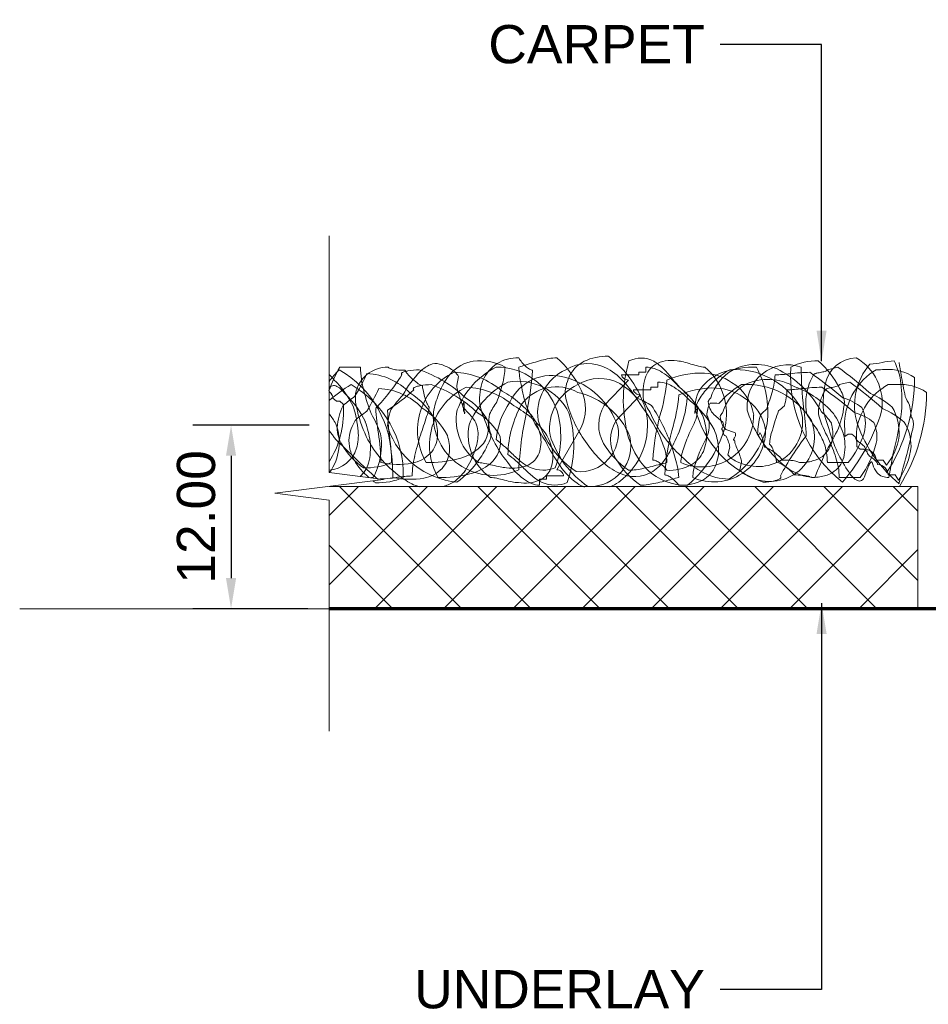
# Model space of a CAD drawing. Header units: millimetres. Extents: x -179 to 162, y -35 to 68.
# Tile 1 of 5: x -179 to -119, y -26 to 39. Entities that reach past the tile are written whole.
import ezdxf

# ---------------------------------------------------------------- set-up
doc = ezdxf.new("R2010")
doc.units = ezdxf.units.MM
for name, color, linetype, lineweight in [('FS-DETAIL-HATCH', 253, 'Continuous', 13), ('FS-DETAIL-THIN', 8, 'Continuous', 18), ('FS-DETAIL-WIDE', 4, 'Continuous', 70), ('FS-DIM', 14, 'Continuous', 15), ('FS-TEXT', 7, 'Continuous', 25)]:
    doc.layers.add(name, color=color, linetype=linetype, lineweight=lineweight)
doc.styles.add('Arial', font='arial.ttf', dxfattribs={"height": 2.5})
doc.dimstyles.new('Diagonal_2.5mm Arial', dxfattribs={"dimtxt": 2.5, "dimasz": 2, "dimexe": 2.5, "dimexo": 5, "dimgap": 1, "dimtad": 1, "dimzin": 0, "dimdsep": 46, "dimtxsty": 'Arial', "dimcen": 2, "dimdle": 4, "dimclrd": 256, "dimclre": 256, "dimclrt": 50, "dimaunit": 1, "dimadec": 0, "dimazin": 0, "dimtfac": 1, "dimtix": 1, "dimtmove": 2, "dimatfit": 3, "dimfxl": 1, "dimtvp": 1, "dimtolj": 1, "dimtzin": 0, "dimarcsym": 0})
doc.dimstyles.new('Diagonal_2.5mm Arial$7', dxfattribs={"dimtxt": 2.5, "dimasz": 2, "dimexe": 2.5, "dimexo": 5, "dimgap": 1, "dimtad": 0, "dimzin": 0, "dimdsep": 46, "dimtxsty": 'Arial', "dimcen": 2, "dimdle": 4, "dimclrd": 1, "dimclre": 256, "dimclrt": 7, "dimaunit": 1, "dimadec": 0, "dimazin": 0, "dimtfac": 1, "dimtix": 1, "dimtmove": 2, "dimatfit": 3, "dimfxl": 1, "dimtvp": 1, "dimtolj": 1, "dimtzin": 0, "dimarcsym": 0})

# ---------------------------------------------------------------- blocks, each defined once
blk = doc.blocks.new('*D2')
at = {"layer": 'Defpoints', "color": 0, "transparency": 16777216}
for p in [(-154.572, 12), (-164.687, 0), (-154.654, 0)]:
    blk.add_point(p, dxfattribs=at)
at = {"layer": 'FS-DIM', "lineweight": -2, "transparency": 16777216}
for p, q in [((-159.572, 12), (-167.187, 12)), ((-164.687, 10), (-164.687, 2)), ((-159.654, 0), (-167.187, 0))]:
    blk.add_line(p, q, dxfattribs=at)
at = {"layer": 'FS-DIM', "transparency": 16777216}
for points in [[(-165.02, 10), (-164.354, 10), (-164.687, 12)], [(-165.02, 2), (-164.354, 2), (-164.687, 0)]]:
    blk.add_solid(points, dxfattribs=at)
at = {"layer": 'FS-DIM', "color": 50, "transparency": 16777216, "insert": (-166.963, 6), "char_height": 2.5, "attachment_point": 5, "rotation": 90, "style": 'Arial'}
blk.add_mtext('\\A1;12.00', dxfattribs=at)
blk = doc.blocks.new('CARPET_H_PROFILE_THICK')
at = {"layer": 'FS-DETAIL-HATCH'}
for p, q in [((2515.562, 1932.173), (2514.878, 1932.341)), ((2547.452, 1932.343), (2546.101, 1932.343)), ((2530.163, 1929.828), (2528.566, 1931.499)), ((2539.683, 1931.737), (2539.796, 1931.131)), ((2514.782, 1931.197), (2514.097, 1931.365)), ((2529.382, 1928.853), (2527.785, 1930.524)), ((2539.345, 1929.662), (2538.783, 1929.056)), ((2522.406, 1928.734), (2522.977, 1929.239)), ((2521.626, 1928.069), (2522.196, 1928.263)), ((2522.46, 1928.242), (2522.47, 1928.256)), ((2531.689, 1928.349), (2533.266, 1925.629)), ((2521.679, 1927.576), (2521.69, 1927.591)), ((2522.064, 1926.603), (2521.95, 1927.108)), ((2512.886, 1925.831), (2513.111, 1925.225)), ((2514.193, 1926.098), (2515.562, 1926.098)), ((2521.284, 1925.628), (2521.169, 1926.133)), ((2513.413, 1925.123), (2514.782, 1925.123)), ((2545.204, 1925.218), (2545.21, 1925.209))]:
    blk.add_line(p, q, dxfattribs=at)
at = {"layer": 'FS-DETAIL-HATCH', "flags": 128}
for points in [[(2529.022, 1931.836), (2527.882, 1931.836), (2527.882, 1932.004), (2527.425, 1932.004), (2527.425, 1932.341)], [(2528.242, 1930.86), (2527.101, 1930.86), (2527.101, 1931.029), (2526.645, 1931.029), (2526.645, 1931.365)], [(2547.903, 1930.323), (2547.677, 1930.121), (2547.452, 1930.121), (2547.227, 1929.919)], [(2513.737, 1927.782), (2513.965, 1927.95), (2514.193, 1927.95), (2514.422, 1927.808)], [(2512.956, 1926.806), (2513.185, 1926.974), (2513.413, 1926.974), (2513.641, 1927.143)], [(2511.684, 1925.93), (2511.912, 1926.267), (2512.368, 1926.267)], [(2510.903, 1924.954), (2511.131, 1925.291), (2511.588, 1925.291)], [(2532.815, 1925.225), (2533.941, 1925.225), (2533.941, 1925.023), (2534.391, 1925.023), (2534.391, 1924.619)]]:
    blk.add_lwpolyline(points, dxfattribs=at)
at = {"layer": 'FS-DETAIL-HATCH'}
for centre, radius, start, end in [((2514.868, 1930.826), 4.143, 152.36608, 173.91236), ((2511.135, 1929.133), 3.615, 76.38776, 89.00911), ((2515.38, 1929.998), 3.409, 120.02392, 189.06951), ((2513.602, 1930.805), 2.146, 11.23252, 88.07766), ((2519.709, 1928.568), 5.489, 130.40845, 154.17004), ((2516.32, 1929.282), 3.469, 61.93006, 92.79292), ((2525.443, 1931.014), 1.734, 91.95002, 105.63123), ((2525.78, 1929.964), 2.811, 81.91771, 98.09002), ((2525.923, 1931.025), 1.74, 60.45826, 81.68567), ((2528.477, 1930.115), 3.049, 120.90487, 136.28047), ((2527.74, 1931.131), 1.802, 63.75555, 117.40583), ((2534.056, 1927.534), 6.914, 127.07926, 163.50758), ((2519.943, 1930.193), 8.965, 346.19246, 16.55468), ((2529.997, 1929.6), 3.452, 64.832, 91.80966), ((2537.586, 1927.989), 6.578, 131.05622, 154.28887), ((2533.123, 1928.935), 4.017, 73.65157, 87.9605), ((2529.042, 1913.17), 20.299, 71.97305, 75.12528), ((2533.851, 1934.022), 2.175, 311.50469, 330.43339), ((2535.857, 1930.521), 2.431, 22.87278, 92.68766), ((2538.311, 1929.245), 3.518, 83.3235, 118.29018), ((2538.28, 1930.199), 2.579, 41.59764, 80.16759), ((2511.581, 1929.101), 3.09, 85.74402, 123.85895), ((2491.392, 1935.442), 19.678, 349.44845, 350.97779), ((2508.934, 1932.724), 1.927, 348.9974, 357.69716), ((2512.443, 1950.934), 18.761, 268.06597, 269.77168), ((2512.836, 1936.159), 3.614, 256.38742, 269.00877), ((2510.126, 1928.478), 4.322, 3.46275, 58.73831), ((2528.581, 1913.226), 23.52, 125.63576, 132.33118), ((2509.652, 1929.843), 4.129, 342.50987, 40.88041), ((2509.062, 1931.817), 8.907, 308.24376, 3.39109), ((2515.619, 1932.174), 0.0566, 181.25091, 214.99088), ((2515.664, 1932.208), 0.113, 215.96084, 236.42631), ((2515.814, 1932.444), 0.393, 237.26336, 253.85611), ((2486.006, 1932.9), 31.276, 354.08724, 358.98041), ((2518.15, 1929.829), 2.662, 353.68405, 109.14492), ((2521.596, 1927.249), 4.936, 85.89022, 148.50044), ((2520.232, 1929.105), 3.411, 64.09554, 121.23624), ((2525.476, 1929.426), 6.025, 151.03695, 187.37499), ((2520.342, 1925.932), 6.413, 72.64879, 91.22316), ((2520.105, 1929.376), 3.231, 17.15577, 59.97041), ((2519.18, 1927.358), 5.555, 40.03737, 60.08815), ((2526.146, 1929.286), 3.99, 129.98574, 188.77656), ((2523.524, 1934.076), 1.733, 271.9504, 285.63194), ((2521.482, 1942.251), 10.159, 284.29928, 287.18589), ((2527.485, 1922.84), 10.159, 104.29895, 107.18592), ((2535.009, 1923.75), 12.169, 135.87879, 140.1847), ((2527.508, 1930.259), 2.083, 92.2847, 123.27747), ((2525.923, 1931.157), 1.628, 16.3231, 58.15646), ((2532.23, 1928.344), 4.527, 120.67552, 139.46798), ((2531.24, 1929.822), 2.753, 58.63605, 118.64002), ((2530.481, 1930.784), 2.176, 29.47747, 63.12773), ((2531.372, 1929.314), 3.141, 351.9069, 65.53563), ((2537.201, 1928.173), 4.168, 89.53058, 161.73509), ((2534.834, 1932.434), 0.292, 271.47464, 290.35059), ((2552.633, 1933.3), 17.829, 183.72702, 193.43695), ((2534.714, 1932.778), 0.657, 289.70764, 300.30452), ((2534.307, 1933.462), 1.453, 300.56074, 312.68418), ((2544.193, 1960.294), 29.2, 252.31756, 253.17726), ((2530.343, 1932.513), 5.402, 347.98506, 358.19792), ((2540.978, 1932.457), 4.336, 181.49638, 196.11332), ((2534.735, 1927.515), 5.436, 22.04526, 62.61555), ((2544.957, 1924.334), 8.292, 109.0219, 133.66901), ((2540.899, 1930.98), 1.433, 118.00373, 148.09421), ((2541.791, 1929.578), 3.092, 106.33683, 120.40165), ((2541.169, 1931.624), 0.954, 66.76832, 105.02426), ((2540.712, 1930.597), 2.079, 45.27533, 66.35495), ((2542.221, 1928.069), 4.104, 79.11791, 89.53407), ((2542.632, 1930.053), 2.078, 74.28002, 79.9046), ((2542.813, 1932.24), 0.378, 328.13485, 337.79577), ((2543.048, 1932.147), 0.126, 336.67441, 357.65902), ((2543.229, 1937.202), 5.061, 269.37564, 275.75967), ((2543.543, 1934.116), 1.959, 275.67223, 285.31517), ((2543.823, 1933.078), 0.884, 285.60825, 294.98231), ((2550.836, 1926.293), 6.76, 119.56012, 181.64891), ((2544.014, 1932.674), 0.437, 294.6004, 310.82143), ((2544.322, 1930.208), 2.136, 10.42788, 90.60841), ((2539.843, 1932.423), 6.258, 344.85308, 359.27482), ((2539.306, 1927.654), 9.399, 19.45159, 29.92515), ((2535.176, 1920.837), 16.745, 39.16709, 42.60479), ((2521.47, 1931.674), 11.612, 180.03269, 212.56097), ((2389.889, 1954.261), 122.911, 348.8174, 349.4885), ((2535.172, 1905.967), 31.923, 125.34919, 130.24936), ((2516.475, 1934.638), 2.684, 253.31462, 260.19815), ((2521.852, 1926.223), 6.716, 120.30533, 151.53247), ((2515.592, 1929.485), 2.544, 72.79667, 80.3697), ((2516.246, 1931.581), 0.349, 54.50331, 73.60144), ((2516.332, 1931.728), 0.18, 39.38851, 49.34801), ((2516.133, 1931.627), 0.401, 26.51396, 32.50768), ((2512.696, 1929.717), 4.332, 20.88085, 28.8273), ((2516.535, 1920.462), 11.543, 82.66656, 89.1671), ((2519.451, 1928.129), 3.411, 64.09554, 121.23624), ((2519.158, 1940.469), 8.635, 262.3496, 268.84663), ((2523.047, 1931.943), 4.064, 181.50284, 196.6455), ((2523.763, 1928.61), 3.344, 92.90698, 125.12149), ((2521.302, 1929.001), 3.197, 45.22097, 72.67615), ((2523.801, 1926.132), 5.822, 67.20803, 92.04358), ((2517.405, 1938.326), 10.686, 313.11376, 320.59172), ((2528.859, 1928.029), 4.69, 122.12511, 139.02084), ((2537.675, 1932.544), 11.665, 185.1377, 196.88991), ((2524.228, 1930.683), 3.387, 351.83431, 15.9656), ((2528.563, 1932.03), 0.531, 270.36629, 306.70394), ((2528.643, 1931.935), 0.406, 305.61543, 326.79625), ((2528.789, 1931.842), 0.234, 326.30663, 358.49273), ((2530.459, 1928.846), 2.753, 58.63605, 118.64002), ((2534.028, 1926.802), 5.051, 105.56733, 160.74775), ((2529.783, 1930.478), 2.935, 2.41594, 27.96458), ((2533.573, 1928.753), 3.051, 25.25832, 107.16186), ((2540.145, 1926.955), 5.052, 91.94876, 130.8628), ((2534.313, 1930.176), 3.998, 356.69179, 18.82405), ((2538.174, 1928.213), 4.196, 329.7371, 64.60826), ((2537.05, 1929.157), 4.19, 15.43553, 41.09021), ((2537.749, 1927.634), 6.268, 27.22032, 45.09058), ((2540.268, 1934.222), 3.602, 304.70639, 312.36714), ((2540.414, 1934.153), 3.453, 311.35294, 319.24319), ((2545.861, 1927.751), 4.174, 92.53026, 135.75004), ((2542.174, 1932.643), 1.134, 318.96239, 327.88536), ((2543.008, 1931.349), 0.729, 62.45621, 75.17823), ((2543.23, 1931.779), 0.245, 47.96544, 61.9472), ((2543.326, 1931.884), 0.103, 22.29832, 48.36704), ((2543.31, 1931.918), 0.119, 316.08994, 341.88592), ((2555.279, 1939.364), 14.067, 212.35333, 223.68577), ((2543.357, 1931.9), 0.0679, 344.16892, 19.82936), ((2561.814, 1939.533), 17.843, 205.25495, 210.65298), ((2551.942, 1927.242), 5.928, 133.77348, 155.11283), ((2549.966, 1929.899), 2.675, 132.71903, 142.62705), ((2510.8, 1928.126), 3.09, 85.74402, 123.85895), ((2520.271, 1930.148), 9.589, 173.30622, 184.18078), ((2511.662, 1949.958), 18.761, 268.06597, 269.77168), ((2509.641, 1927.658), 4.039, 5.91312, 61.18868), ((2527.801, 1912.25), 23.52, 125.63576, 132.33118), ((2534.392, 1904.991), 31.923, 125.34919, 130.24936), ((2516.447, 1929.85), 2.011, 146.52084, 173.74114), ((2514.838, 1931.198), 0.0566, 181.25091, 214.99088), ((2514.883, 1931.232), 0.113, 215.96084, 236.42631), ((2515.033, 1931.468), 0.393, 237.26336, 253.85611), ((2515.694, 1933.662), 2.684, 253.31462, 260.19815), ((2519.544, 1925.674), 5.685, 109.11084, 140.33798), ((2514.812, 1928.509), 2.544, 72.79667, 80.3697), ((2515.466, 1930.605), 0.349, 54.50331, 73.60144), ((2515.551, 1930.752), 0.18, 39.38851, 49.34801), ((2515.352, 1930.651), 0.401, 26.51396, 32.50768), ((2510.037, 1930.022), 5.795, 354.87666, 11.96435), ((2511.916, 1928.741), 4.332, 20.88085, 28.8273), ((2515.754, 1919.486), 11.543, 82.66656, 89.1671), ((2520.816, 1926.273), 4.936, 85.89022, 148.50044), ((2513.336, 1930.001), 3.634, 348.49058, 20.28352), ((2518.377, 1939.493), 8.635, 262.3496, 268.84663), ((2522.266, 1930.967), 4.064, 181.50284, 196.6455), ((2523.3, 1928.783), 2.95, 119.68583, 171.70676), ((2519.325, 1928.4), 3.231, 17.15577, 59.97041), ((2522.983, 1927.635), 3.344, 92.90698, 125.12149), ((2518.4, 1926.382), 5.555, 40.03737, 60.08815), ((2523.021, 1925.157), 5.822, 67.20803, 92.04358), ((2520.281, 1928.126), 4.22, 28.09971, 41.67199), ((2522.249, 1929.805), 1.962, 354.34696, 48.30029), ((2528.998, 1926.41), 5.965, 128.08316, 151.6835), ((2528.079, 1927.054), 4.69, 122.12511, 139.02084), ((2526.728, 1929.284), 2.083, 92.2847, 123.27747), ((2535.219, 1925.687), 8.527, 138.94944, 149.97284), ((2531.449, 1927.369), 4.527, 120.67552, 139.46798), ((2528.008, 1930.866), 0.234, 326.30663, 358.49273), ((2534.218, 1929.627), 2.833, 154.58271, 206.80108), ((2530.591, 1928.338), 3.141, 351.9069, 65.53563), ((2533.284, 1928.204), 2.851, 37.32622, 119.22976), ((2535.835, 1927.624), 3.792, 80.59564, 152.80015), ((2517.262, 1934.796), 18.678, 344.80971, 349.48985), ((2539.364, 1925.98), 5.052, 91.94876, 130.8628), ((2533.955, 1926.539), 5.436, 22.04526, 62.61555), ((2554.961, 1936.248), 18.823, 195.3893, 199.18546), ((2544.176, 1923.358), 8.292, 109.0219, 133.66901), ((2537.393, 1927.238), 4.196, 329.7371, 64.60826), ((2538.386, 1931.194), 1.411, 341.6531, 357.46443), ((2541.44, 1927.093), 4.104, 79.11791, 89.53407), ((2536.512, 1931.934), 5.602, 344.37042, 348.88444), ((2540.582, 1931.194), 1.467, 346.5829, 357.54941), ((2542.042, 1931.301), 0.169, 271.80747, 288.97395), ((2545.08, 1926.775), 4.174, 92.53026, 135.75004), ((2541.951, 1931.586), 0.469, 288.14975, 296.5081), ((2541.579, 1932.32), 1.292, 296.76429, 304.92767), ((2541.851, 1929.078), 2.078, 74.28002, 79.9046), ((2542.227, 1930.373), 0.729, 62.45621, 75.17823), ((2542.449, 1930.803), 0.245, 47.96544, 61.9472), ((2542.545, 1930.908), 0.103, 22.29832, 48.36704), ((2542.529, 1930.943), 0.119, 316.08994, 341.88592), ((2550.195, 1938.815), 10.988, 226.38199, 237.71444), ((2542.576, 1930.924), 0.0679, 344.16892, 19.82936), ((2550.056, 1925.317), 6.76, 119.56012, 181.64891), ((2561.033, 1938.557), 17.843, 205.25495, 210.65298), ((2539.956, 1920.288), 12.836, 50.29187, 58.1941), ((2549.186, 1928.923), 2.675, 131.73043, 142.62705), ((2548.066, 1930.207), 0.972, 110.61887, 132.81959), ((2547.848, 1930.778), 0.361, 65.75608, 110.18195), ((2547.817, 1930.771), 0.381, 39.94872, 62.01215), ((2547.59, 1930.591), 0.67, 32.81673, 39.25967), ((2520.69, 1930.699), 11.612, 180.03269, 212.03642), ((2558.149, 1907.014), 53.12, 153.85131, 154.52251), ((2514.812, 1925.695), 5.335, 112.82578, 130.98349), ((2515.48, 1926.966), 3.493, 105.51204, 128.43164), ((2514.054, 1929.453), 2.083, 351.77282, 23.56576), ((2536.212, 1935.652), 17.742, 195.94416, 199.89467), ((2522.52, 1927.807), 2.95, 119.68583, 171.70676), ((2522.702, 1929.828), 0.701, 21.64196, 45.61076), ((2532.826, 1931.107), 8.138, 184.10077, 207.39136), ((2536.894, 1931.568), 11.665, 185.1377, 196.88991), ((2530.014, 1925.138), 5.548, 111.19147, 122.21487), ((2524.127, 1931.474), 3.68, 325.41274, 339.77555), ((2527.782, 1931.054), 0.531, 270.36629, 306.70394), ((2527.863, 1930.959), 0.406, 305.61543, 326.79625), ((2532.951, 1925.981), 4.828, 102.66738, 157.8478), ((2530.459, 1930.768), 2.262, 339.68382, 355.7882), ((2539.671, 1925.409), 6.069, 117.8123, 144.11627), ((2541.048, 1927.115), 3.694, 119.45638, 153.27615), ((2548.5, 1927.109), 9.473, 160.48758, 163.51907), ((2530.642, 1933.437), 9.473, 340.48761, 343.51868), ((2537.581, 1928.895), 3.768, 3.01028, 21.43794), ((2545.344, 1926.718), 4.656, 122.08018, 152.8939), ((2538.366, 1931.376), 3.666, 337.88256, 344.96415), ((2538.732, 1925.898), 6.501, 34.09373, 45.07385), ((2528.275, 1935.617), 18.259, 339.75658, 344.66351), ((2551.161, 1926.266), 5.928, 133.77348, 155.11283), ((2544.029, 1930.325), 2.409, 345.31883, 6.42515), ((2540.857, 1922.447), 9.761, 49.20673, 54.93536), ((2548.355, 1930.304), 0.453, 139.99647, 177.51078), ((2549.407, 1929.436), 1.817, 133.72231, 140.36974), ((2529.542, 1926.261), 19.68, 169.44855, 170.97803), ((2514.032, 1924.72), 5.335, 112.82578, 130.98349), ((2514.355, 1928.007), 3.493, 150.57691, 183.04865), ((2515.66, 1928.622), 2.587, 155.31781, 193.24444), ((2520.453, 1930.522), 6.023, 184.31034, 201.2441), ((2538.398, 1926.702), 21.489, 172.0381, 176.93259), ((2520.091, 1928.751), 2.911, 158.26717, 284.29083), ((2523.051, 1935.103), 7.07, 228.56548, 232.51599), ((2514.139, 1931.4), 6.913, 316.40666, 344.36026), ((2514.068, 1923.854), 7.938, 42.32426, 46.52955), ((2517.556, 1931.322), 6.862, 288.68336, 345.56955), ((2523.089, 1927.577), 2.418, 86.82001, 100.39229), ((2528.217, 1925.434), 5.965, 128.08316, 151.6835), ((2522.067, 1930.151), 1.288, 314.9332, 357.12134), ((2521.678, 1929.119), 1.774, 2.27873, 29.47188), ((2522.459, 1929.241), 1.774, 2.27873, 29.47188), ((2526.14, 1929.546), 2.078, 176.80578, 193.5208), ((2523.481, 1929.17), 0.763, 10.6236, 40.07077), ((2538.58, 1922.484), 13.667, 147.47634, 160.00369), ((2536.883, 1922.878), 11.485, 141.96729, 154.49464), ((2528.097, 1928.563), 2.423, 329.92249, 31.4867), ((2525.058, 1932.05), 7.802, 322.78118, 344.63283), ((2538.89, 1924.433), 6.069, 117.8123, 144.11627), ((2521.983, 1935.51), 14.438, 326.22958, 337.14276), ((2529.29, 1926.445), 7.167, 1.54018, 29.11832), ((2531.811, 1926.994), 5.46, 6.51608, 34.09422), ((2531.941, 1926.402), 6.393, 26.6621, 34.92488), ((2534.353, 1930.705), 4.023, 335.80374, 349.11353), ((2536.436, 1928.893), 3.402, 304.76669, 11.20815), ((2525.825, 1930.267), 13.508, 355.88018, 359.1774), ((2538.58, 1929.687), 0.844, 11.73505, 27.15008), ((2539.194, 1929.817), 0.217, 314.33334, 11.18928), ((2540.756, 1929.352), 1.412, 161.65398, 177.46492), ((2544.563, 1925.742), 4.656, 122.08018, 152.8939), ((2541.283, 1930.044), 0.454, 313.95128, 331.55565), ((2544.524, 1930.268), 2.978, 190.6595, 203.00089), ((2540.46, 1930.525), 1.406, 330.2699, 337.85495), ((2539.473, 1927.983), 4.898, 9.78097, 18.57093), ((2523.218, 1930.156), 21.117, 352.3481, 358.291), ((2529.236, 1930.549), 15.895, 350.80523, 356.74813), ((2538.151, 1931.409), 8.381, 334.56582, 348.33444), ((2554.019, 1927.441), 7.801, 162.88214, 174.75169), ((2553.475, 1929.456), 6.269, 178.17184, 211.89652), ((2536.471, 1930.507), 10.772, 355.46691, 356.87215), ((2543.374, 1927.997), 4.276, 5.34359, 25.4821), ((2511.021, 1928.637), 1.088, 166.22038, 182.21458), ((2510.317, 1928.803), 0.364, 148.11669, 165.25887), ((2510.162, 1928.897), 0.183, 119.76862, 147.59651), ((2511.997, 1928.979), 1.928, 168.99787, 177.69741), ((2534.773, 1932.806), 24.298, 187.94241, 194.7248), ((2524.098, 1933.106), 12.622, 196.78878, 221.02294), ((2514.7, 1925.99), 3.493, 105.51204, 128.43164), ((2519.396, 1926.356), 5.153, 145.12734, 161.10017), ((2518.238, 1926.749), 3.521, 130.57042, 146.54325), ((2508.658, 1931.42), 7.794, 331.15551, 343.10224), ((2509.612, 1930.767), 6.325, 338.5961, 348.48105), ((2512.037, 1931.814), 5.482, 320.48043, 332.42716), ((2501.658, 1923.305), 18.177, 15.69844, 19.90373), ((2515.356, 1927.869), 4.77, 1.287, 16.18106), ((2523.775, 1929.204), 3.394, 179.92134, 293.78803), ((2521.286, 1929.175), 1.288, 314.9332, 357.12134), ((2521.921, 1928.852), 0.701, 21.64196, 45.61076), ((2524.326, 1928.622), 1.043, 147.01845, 176.46562), ((2527.674, 1927.654), 4.235, 158.01528, 173.9944), ((2530.576, 1931.33), 6.844, 199.37042, 209.12197), ((2519.546, 1932.633), 8.275, 312.14311, 336.88406), ((2512.709, 1925.494), 14.281, 3.10165, 14.85386), ((2531.908, 1928.53), 4.585, 167.81614, 233.98218), ((2528.543, 1930.669), 6.204, 303.72785, 343.15768), ((2539.456, 1927.245), 7.306, 163.19172, 199.66617), ((2538.941, 1927.794), 5.942, 163.51976, 199.99421), ((2538.165, 1926.987), 3.943, 149.88255, 166.86097), ((2514.75, 1924.742), 21.011, 2.41966, 12.12959), ((2537.408, 1929.198), 3.938, 244.9847, 358.47244), ((2529.362, 1931.722), 9.062, 321.6759, 342.89145), ((2540.268, 1926.139), 3.694, 119.45638, 153.27615), ((2534.699, 1928.689), 3.012, 357.34809, 11.15073), ((2540.094, 1928), 1.684, 141.16728, 178.65598), ((2539.349, 1929.365), 0.0683, 166.18002, 186.09161), ((2539.51, 1929.387), 0.231, 187.2181, 203.21571), ((2539.32, 1929.372), 0.039, 134.55569, 164.96173), ((2539.326, 1929.362), 0.0498, 104.87243, 131.9347), ((2539.343, 1929.297), 0.117, 88.85825, 104.75387), ((2561.519, 1934.976), 20.592, 196.56651, 200.12525), ((2552.498, 1925.131), 8.225, 149.55296, 159.68118), ((2540.076, 1921.471), 9.761, 49.20673, 54.93536), ((2553.567, 1925.282), 6.744, 143.69715, 150.11673), ((2513.268, 1928.921), 3.35, 185.59186, 195.97414), ((2513.042, 1927.187), 2.956, 148.12303, 180.59477), ((2505.207, 1931.597), 8.902, 309.41674, 340.335), ((2514.428, 1927.801), 2.112, 154.02783, 191.95445), ((2506.313, 1930.803), 9.482, 326.72647, 345.68511), ((2545.667, 1927.674), 31.246, 178.04632, 179.75427), ((2531.491, 1936.24), 18.43, 205.38249, 210.42913), ((2517.774, 1927.981), 2.573, 163.99434, 189.51568), ((2525.318, 1923.027), 10.489, 149.65846, 155.38851), ((2519.31, 1927.775), 2.911, 158.26717, 284.29083), ((2515.762, 1927.049), 3.592, 4.18615, 19.08021), ((2524.742, 1929.591), 5.324, 190.15554, 239.08406), ((2522.995, 1928.228), 3.394, 179.92134, 293.78803), ((2529.453, 1930.351), 7.441, 192.99621, 230.37948), ((2522.506, 1928.603), 0.165, 127.23287, 191.43261), ((2522.735, 1928.653), 0.399, 191.97315, 205.81205), ((2523.613, 1929.068), 1.371, 205.43678, 209.53236), ((2521.763, 1928.243), 0.644, 345.76978, 358.76189), ((2522.409, 1928.372), 0.143, 269.01424, 282.19781), ((2521.45, 1927.84), 1.117, 25.88551, 29.62666), ((2522.428, 1928.285), 0.054, 281.81535, 306.13879), ((2522.308, 1928.251), 0.165, 8.82835, 27.7713), ((2522.425, 1928.27), 0.0473, 343.30062, 7.30678), ((2526.893, 1926.678), 4.235, 158.01528, 173.9944), ((2525.359, 1928.57), 2.078, 176.80578, 193.5208), ((2531.756, 1928.033), 2.534, 170.12622, 275.24888), ((2527.317, 1927.587), 2.423, 329.92249, 31.4867), ((2536.279, 1928.613), 1.43, 332.17499, 357.45354), ((2535.655, 1927.918), 3.402, 304.76669, 11.20815), ((2539.575, 1928.435), 1.857, 169.42611, 230.95767), ((2539.295, 1930.099), 5.301, 275.41873, 340.72656), ((2543.732, 1927.976), 2.676, 161.17105, 183.95974), ((2542.516, 1928.514), 1.808, 0.9087, 9.57885), ((2543.727, 1928.521), 0.598, 343.27935, 2.03765), ((2551.747, 1926.62), 6.336, 160.25081, 172.12036), ((2543.467, 1927.176), 3.429, 9.28607, 29.42458), ((2543.832, 1930.991), 5.137, 309.56811, 327.60111), ((2545.495, 1928.386), 2.136, 327.92809, 0.24827), ((2550.901, 1927.419), 3.409, 158.97748, 215.43451), ((2538.725, 1933.974), 29.294, 191.76914, 196.19037), ((2514.971, 1928.471), 4.155, 188.99128, 217.69891), ((2519.046, 1929.993), 6.222, 198.39813, 218.75167), ((2513.299, 1927.876), 0.461, 315.8661, 332.37307), ((2544.886, 1927.009), 31.246, 178.04632, 179.75427), ((2513.468, 1927.785), 0.269, 332.95638, 359.28491), ((2517.678, 1927.161), 3.274, 164.68988, 190.21122), ((2527.636, 1922.206), 13.319, 155.82887, 161.55892), ((2503.826, 1917.562), 16.668, 27.37294, 38.12097), ((2523.586, 1926.413), 3.988, 161.20676, 166.55882), ((2522.383, 1926.856), 2.706, 153.68352, 161.87141), ((2518.839, 1927.41), 1.291, 21.55499, 29.97587), ((2520.373, 1927.662), 0.401, 128.25079, 146.24203), ((2521.726, 1927.937), 0.165, 127.23287, 191.43261), ((2521.954, 1927.987), 0.399, 191.97315, 205.81205), ((2522.833, 1928.402), 1.371, 205.43678, 209.53236), ((2520.67, 1927.175), 1.117, 25.88551, 29.62666), ((2521.647, 1927.62), 0.054, 281.81535, 306.13879), ((2521.528, 1927.585), 0.165, 8.82835, 27.7713), ((2521.644, 1927.604), 0.0473, 343.30062, 7.30678), ((2528.538, 1925.083), 6.925, 156.68488, 160.21858), ((2520.846, 1930.41), 2.908, 297.2511, 300.7848), ((2520.682, 1928.497), 1.754, 340.48477, 346.41628), ((2529.796, 1930.354), 6.844, 199.37042, 209.12197), ((2526.277, 1927.912), 2.821, 176.24697, 202.56185), ((2511.992, 1922.662), 13.688, 18.50513, 22.94657), ((2511.929, 1924.518), 14.281, 3.10165, 14.85386), ((2535.956, 1923.804), 10.259, 156.93264, 162.46732), ((2523.628, 1929.192), 5.149, 316.02893, 347.22796), ((2531.094, 1927.212), 2.681, 167.29503, 271.02226), ((2527.762, 1929.694), 6.204, 303.85867, 343.15768), ((2537.384, 1926.011), 3.943, 149.88255, 166.86097), ((2536.662, 1927.484), 2.371, 170.31017, 199.16621), ((2543.328, 1919.696), 9.99, 127.58011, 134.95429), ((2538.794, 1927.46), 1.857, 169.42611, 230.95767), ((2539.266, 1928.175), 1.738, 187.58296, 210.49612), ((2541.355, 1927.99), 2.945, 179.04016, 198.94509), ((2542.951, 1927), 2.676, 161.17105, 183.95974), ((2543.026, 1927.989), 1.973, 185.75844, 221.06105), ((2518.455, 1920.831), 24.758, 13.22298, 16.56745), ((2539.383, 1930.914), 7.056, 303.10721, 333.89936), ((2549.269, 1927.271), 4.541, 170.93638, 197.37254), ((2563.258, 1925.478), 18.505, 172.1379, 178.07918), ((2549.385, 1927.879), 3.146, 174.97894, 195.61827), ((2544.179, 1927.565), 2.676, 331.20072, 3.52091), ((2514.797, 1927.65), 4.736, 185.9906, 214.69823), ((2519.129, 1929.172), 7.005, 194.96226, 215.3158), ((2513.049, 1926.26), 0.681, 89.67551, 179.39394), ((2513.322, 1926.937), 0.269, 152.95928, 179.28546), ((2513.49, 1926.845), 0.461, 135.86803, 152.37571), ((2514.351, 1925.966), 1.692, 124.42389, 134.7805), ((2512.439, 1928.756), 1.692, 304.42402, 314.77893), ((2516.934, 1927.88), 1.728, 190.81885, 232.74765), ((2519.92, 1926.027), 4.359, 161.70552, 179.06132), ((2521.193, 1923.839), 3.638, 119.63565, 126.82223), ((2521.603, 1925.88), 2.706, 153.68352, 161.87141), ((2520.165, 1926.589), 1.103, 145.19288, 153.61376), ((2519.593, 1926.996), 0.401, 128.25079, 146.24203), ((2520.089, 1925.788), 1.397, 112.50293, 119.81606), ((2519.758, 1926.58), 0.539, 105.06516, 112.26321), ((2519.674, 1926.903), 0.205, 91.4456, 105.70483), ((2520.227, 1927.093), 0.559, 168.892, 178.40745), ((2521.854, 1926.821), 2.208, 166.41712, 170.11289), ((2515.038, 1929.589), 6.925, 336.68488, 340.21858), ((2519.902, 1927.831), 1.754, 340.48477, 346.41628), ((2520.982, 1927.577), 0.644, 345.76978, 358.76189), ((2521.628, 1927.707), 0.143, 269.01424, 282.19781), ((2522.594, 1927.094), 0.644, 165.76978, 178.76189), ((2523.674, 1926.841), 1.754, 160.48477, 166.41628), ((2525.497, 1926.936), 2.821, 176.24697, 202.56185), ((2511.212, 1921.687), 13.688, 18.50513, 22.94657), ((2522.122, 1926), 3.023, 1.86965, 19.46005), ((2538.384, 1922.983), 13.318, 161.73254, 167.26722), ((2530.793, 1929.539), 5.631, 202.73298, 215.21551), ((2525.28, 1930.272), 5.717, 305.08209, 329.25294), ((2525.462, 1931.239), 7.001, 313.56847, 326.07074), ((2524.571, 1931.94), 10.415, 324.454, 334.67275), ((2542.552, 1929.384), 5.22, 203.61235, 216.05685), ((2540.534, 1929.637), 3.395, 231.15339, 256.1544), ((2543.238, 1928.351), 4.85, 195.74827, 212.44567), ((2565.466, 1924.658), 21.488, 172.8183, 178.75959), ((2523.113, 1950.339), 33.449, 310.81316, 315.82669), ((2549.456, 1927.058), 4.009, 173.8362, 194.47552), ((2543.211, 1929.696), 4.768, 304.39055, 329.15387), ((2548.337, 1927.676), 2.084, 197.98911, 264.93333), ((2438.941, 1913.269), 73.556, 9.2748, 10.46512), ((2513.571, 1924.99), 1.692, 124.42389, 134.7805), ((2511.658, 1927.781), 1.692, 304.42402, 314.77893), ((2512.519, 1926.901), 0.461, 315.8661, 332.37307), ((2512.687, 1926.809), 0.269, 332.95638, 359.28491), ((2516.153, 1926.905), 1.728, 190.81885, 232.74765), ((2519.14, 1925.051), 4.359, 161.70552, 179.06132), ((2494.555, 1916.659), 23.406, 21.20308, 25.96185), ((2517.029, 1928.103), 1.964, 234.46715, 255.0702), ((2515.28, 1929.918), 5.072, 300.39462, 319.64092), ((2518.617, 1926.262), 0.0892, 152.02016, 177.00847), ((2518.805, 1926.171), 0.298, 142.81222, 153.54586), ((2519.344, 1925.758), 0.978, 133.2779, 142.60581), ((2520.911, 1924.122), 3.242, 125.83593, 133.62266), ((2521.074, 1925.846), 2.208, 166.41712, 170.11289), ((2522.806, 1925.437), 3.988, 161.20676, 166.55882), ((2522.894, 1925.865), 1.754, 160.48477, 166.41628), ((2527.757, 1924.107), 6.925, 156.68488, 160.21858), ((2520.651, 1927.986), 2.001, 295.53176, 306.19651), ((2521.256, 1927.177), 0.991, 305.58633, 324.63028), ((2521.01, 1930.561), 5.765, 297.12804, 315.17992), ((2525.431, 1927.621), 1.929, 204.21443, 241.02873), ((2529.799, 1925.954), 3.745, 165.45767, 177.78344), ((2528.702, 1928.044), 3.06, 214.92154, 235.71032), ((2524.5, 1929.296), 5.717, 305.08209, 329.25294), ((2535.882, 1926.509), 2.371, 170.31017, 199.16621), ((2535.762, 1927.229), 1.438, 201.33194, 244.15118), ((2542.547, 1918.721), 9.99, 127.5801, 134.95429), ((2528.398, 1934.751), 11.213, 310.2992, 314.58928), ((2543.181, 1929.611), 5.865, 214.23903, 234.7507), ((2541.652, 1933.873), 7.776, 255.62741, 271.07839), ((2542.245, 1927.013), 1.973, 185.75844, 221.06105), ((2543.115, 1928.229), 2.202, 224.24239, 260.05848), ((2536.87, 1925.102), 5.854, 1.20912, 13.75967), ((2475.562, 1915.999), 36.379, 14.49378, 15.64033), ((2512.268, 1925.284), 0.681, 89.67551, 179.39394), ((2512.541, 1925.961), 0.269, 152.95928, 179.28546), ((2512.71, 1925.87), 0.461, 135.86803, 152.37571), ((2511.125, 1926.392), 1.523, 321.11634, 343.85626), ((2513.574, 1925.67), 1.03, 155.09822, 163.16883), ((2512.749, 1926.054), 0.121, 134.64007, 155.5537), ((2512.688, 1926.116), 0.0339, 82.14438, 133.71296), ((2512.683, 1926.104), 0.0464, 55.88796, 77.45563), ((2512.649, 1926.055), 0.105, 42.93412, 55.63333), ((2512.474, 1925.9), 0.339, 29.97513, 42.00092), ((2510.946, 1925.017), 2.105, 22.782, 30.02565), ((2517.345, 1929.309), 3.211, 255.16147, 270.74664), ((2517.653, 1925.723), 0.46, 110.42676, 125.27056), ((2517.858, 1925.199), 1.023, 102.89767, 110.9421), ((2518.149, 1923.886), 2.367, 94.64458, 102.68114), ((2520.13, 1923.146), 3.242, 125.83593, 133.62266), ((2518.472, 1920.046), 6.221, 89.48342, 94.74165), ((2520.412, 1922.863), 3.638, 119.63565, 126.82223), ((2519.308, 1924.812), 1.397, 112.50293, 119.81606), ((2518.978, 1925.605), 0.539, 105.06516, 112.26321), ((2518.893, 1925.927), 0.205, 91.4456, 105.70483), ((2519.446, 1926.117), 0.559, 168.892, 178.40745), ((2519.993, 1929.342), 3.508, 283.45148, 295.67966), ((2521.813, 1926.119), 0.644, 165.76978, 178.76189), ((2524.65, 1926.645), 1.929, 204.21443, 241.02873), ((2521.342, 1925.024), 3.023, 1.86965, 19.46005), ((2525.935, 1928.783), 3.192, 243.22131, 272.19073), ((2529.019, 1924.978), 3.745, 165.45767, 177.78344), ((2517.744, 1892.673), 34.443, 75.30624, 76.03432), ((2527.638, 1924.491), 1.927, 125.70803, 145.12517), ((2532.702, 1949.241), 24.069, 255.01903, 257.67704), ((2527.414, 1924.863), 1.495, 115.82489, 127.05001), ((2527.083, 1925.54), 0.741, 106.3701, 115.60251), ((2526.976, 1925.913), 0.353, 91.15517, 106.86257), ((2528.708, 1930.48), 4.889, 256.49189, 268.34141), ((2527.611, 1928.91), 3.833, 294.69376, 314.28665), ((2529.115, 1928.612), 4.784, 306.03513, 325.25257), ((2534.164, 1927.747), 2.143, 247.87911, 293.07892), ((2534.982, 1926.253), 1.438, 201.33194, 244.15118), ((2527.617, 1933.776), 11.213, 310.2992, 314.58928), ((2533.646, 1928.548), 3.088, 296.09555, 310.4709), ((2536.15, 1928.357), 2.627, 247.26774, 278.77457), ((2532.4, 1928.979), 4.984, 307.54723, 324.75606), ((2536.492, 1927.873), 2.112, 271.58801, 282.91478), ((2534.484, 1937.641), 12.084, 281.84334, 284.27268), ((2540.443, 1914.219), 12.084, 101.84334, 104.27268), ((2539.754, 1928.661), 3.395, 231.15339, 256.1544), ((2538.435, 1923.987), 2.112, 91.58801, 102.91478), ((2541.73, 1927.314), 3.022, 211.19366, 235.56128), ((2542.335, 1927.253), 2.202, 224.24239, 260.05848), ((2543.651, 1931.337), 5.356, 260.15783, 281.99679), ((2545.716, 1929.854), 4.097, 246.45531, 272.63809), ((2550.415, 1927.631), 5.743, 197.37685, 204.36044), ((2542.431, 1928.721), 4.768, 310.88469, 329.15387), ((2547.556, 1926.7), 2.084, 197.98911, 226.50589), ((2505.593, 1923.759), 5.361, 11.89097, 14.52474), ((2511.574, 1926.147), 1.024, 267.806, 315.99374), ((2513.907, 1925.51), 0.845, 199.65933, 213.7946), ((2513.535, 1925.263), 0.399, 214.08574, 236.77151), ((2513.191, 1925.771), 0.94, 294.8533, 318.99117), ((2511.673, 1927.205), 3.027, 317.3547, 328.01227), ((2516.249, 1927.127), 1.964, 234.46715, 255.0702), ((2516.565, 1928.333), 3.211, 255.16147, 270.74664), ((2516.319, 1928.12), 2.996, 271.09909, 300.65602), ((2516.872, 1924.747), 0.46, 110.42676, 125.27056), ((2517.077, 1924.223), 1.023, 102.89767, 110.9421), ((2517.369, 1922.911), 2.367, 94.64458, 102.68114), ((2517.691, 1919.07), 6.221, 89.48342, 94.74165), ((2517.836, 1925.286), 0.0892, 152.02016, 177.00847), ((2518.024, 1925.196), 0.298, 142.81222, 153.54586), ((2518.564, 1924.782), 0.978, 133.2779, 142.60581), ((2518.697, 1925.149), 0.0975, 166.81296, 196.46222), ((2518.748, 1925.132), 0.152, 142.15238, 165.22175), ((2518.724, 1925.161), 0.127, 198.28564, 222.19244), ((2518.814, 1925.244), 0.25, 222.24798, 236.83781), ((2519.028, 1925.586), 0.654, 237.55026, 251.99377), ((2519.213, 1928.366), 3.508, 283.45148, 295.67966), ((2519.871, 1927.01), 2.001, 295.53176, 306.19651), ((2520.475, 1926.201), 0.991, 305.58633, 324.63028), ((2521.956, 1928.704), 3.681, 270.78798, 297.20041), ((2524.787, 1928.366), 3.747, 268.80061, 312.81146), ((2516.963, 1891.698), 34.443, 75.30624, 76.03432), ((2526.857, 1923.516), 1.927, 125.70803, 145.12517), ((2531.922, 1948.265), 24.069, 255.01903, 257.67704), ((2526.633, 1923.887), 1.495, 115.82489, 127.05001), ((2526.302, 1924.565), 0.741, 106.3701, 115.60251), ((2526.196, 1924.938), 0.353, 91.15517, 106.86257), ((2528.177, 1927.551), 2.362, 239.49039, 295.97627), ((2533.197, 1925.206), 0.383, 129.11885, 177.12871), ((2533.276, 1925.161), 0.469, 91.27991, 133.07888), ((2532.865, 1927.573), 3.088, 296.09555, 310.4709), ((2533.991, 1926.951), 2.407, 292.4057, 306.93425), ((2539.662, 1913.244), 12.084, 101.84334, 104.27268), ((2537.654, 1923.012), 2.112, 91.58801, 102.91478), ((2540.871, 1932.897), 7.776, 255.62741, 271.07839), ((2542.87, 1930.361), 5.356, 260.15783, 281.99679), ((2541.492, 1927.342), 2.918, 284.43018, 306.74437), ((2542.551, 1918.191), 7.036, 80.71205, 88.59469), ((2544.935, 1928.878), 4.097, 246.45531, 272.63809), ((2545.142, 1934.427), 9.405, 261.09643, 268.98334), ((2545.653, 1925.454), 0.507, 202.24512, 207.71046), ((2545.32, 1925.29), 0.136, 216.56075, 226.44724), ((2545.442, 1925.439), 0.329, 228.93869, 249.8513), ((2546.09, 1927.154), 2.162, 249.37199, 251.89799), ((2510.128, 1924.689), 0.732, 2.49187, 13.81549), ((2513.463, 1925.195), 0.303, 241.18488, 293.87985), ((2519.393, 1926.62), 1.75, 251.09766, 257.76664), ((2519.789, 1928.181), 3.36, 256.81632, 269.41244), ((2525.154, 1927.807), 3.192, 243.22131, 272.19073), ((2527.927, 1929.505), 4.889, 256.49189, 268.34141), ((2530.626, 1926.717), 2.365, 233.27718, 249.3426), ((2530.626, 1926.717), 2.365, 290.21912, 303.41173), ((2533.383, 1926.771), 2.143, 247.87911, 293.07892), ((2535.37, 1927.382), 2.627, 247.26774, 278.77457), ((2534.367, 1926.048), 1.429, 270.9934, 292.29597), ((2535.712, 1926.897), 2.112, 271.58801, 282.91478), ((2533.704, 1936.665), 12.084, 281.84334, 284.27268), ((2541.492, 1927.342), 2.918, 239.73546, 254.4666), ((2542.431, 1928.721), 4.768, 304.39055, 306.87188)]:
    blk.add_arc(centre, radius, start, end, dxfattribs=at)

msp = doc.modelspace()

# ---------------------------------------------------------------- hatches: boundary and pattern name
at = {"layer": 'FS-DETAIL-HATCH'}
h = msp.add_hatch(dxfattribs=at)
h.set_pattern_fill('FP_4', color=256, style=0, pattern_type=2)
h.set_pattern_definition([(45, (-1514.62, -3314.3196), (-2.2627417, 2.2627417), []), (135, (-1514.62, -3314.3196), (-2.2627417, -2.2627417), [])])
h.paths.add_polyline_path([(-156.132, 0), (-158.272, 0), (-158.272, 6.609), (-160.412, 7.305), (-158.272, 8), (-119.752, 8), (-119.752, 0), (-134.794, 0)], flags=0)

# ---------------------------------------------------------------- linework, layer by layer
at = {"layer": 'FS-DETAIL-THIN'}
msp.add_line((-178.513, 0), (-119.205, 0), dxfattribs=at)
for points in [[(-158.272, 24.398), (-158.272, 8.904), (-154.717, 8.452), (-161.827, 7.548), (-158.272, 7.096), (-158.272, -8.018)], [(-158.272, 8), (-119.752, 8), (-119.752, 0), (-158.272, 0)]]:
    msp.add_lwpolyline(points, dxfattribs=at)
at = {"layer": 'FS-DETAIL-WIDE', "lineweight": 70}
msp.add_line((146.456, 0), (-158.272, 0), dxfattribs=at)

# ---------------------------------------------------------------- block references
at = {"layer": 'FS-DETAIL-HATCH', "xscale": -1}
msp.add_blockref('CARPET_H_PROFILE_THICK', (2389.881, -1916.543), dxfattribs=at)

# ---------------------------------------------------------------- texts
at = {"layer": 'FS-TEXT', "char_height": 2.5, "attachment_point": 6, "style": 'Arial'}
for s, insert in [('CARPET', (-133.693, 36.907)), ('UNDERLAY', (-133.693, -24.907))]:
    msp.add_mtext(s, dxfattribs=dict(at, insert=insert))

# ---------------------------------------------------------------- dimensions: what is measured, and where the dimension line sits
at = {"layer": 'FS-DIM'}
dim = msp.add_linear_dim(base=(-164.687, 0), p1=(-154.572, 12), p2=(-154.654, 0), angle=90, dimstyle='Diagonal_2.5mm Arial', dxfattribs=at)
dim.commit()
dim.dimension.update_dxf_attribs({"geometry": '*D2', "text_midpoint": (-166.963, 6)})

# ---------------------------------------------------------------- leaders
at = {"layer": 'FS-TEXT', "annotation_type": 0, "has_hookline": 1, "hookline_direction": 1}
msp.add_leader([(-126.057, 16.187), (-126.057, 36.907), (-132.693, 36.907)], dimstyle='Diagonal_2.5mm Arial$7', override={"dimscale": 0}, dxfattribs=at)
at = {"layer": 'FS-TEXT', "annotation_type": 0, "has_hookline": 1, "hookline_direction": 1, "text_width": 18.718}
msp.add_leader([(-126.057, 0.354), (-126.057, -24.907), (-132.693, -24.907)], dimstyle='Diagonal_2.5mm Arial$7', override={"dimscale": 0}, dxfattribs=at)

doc.saveas('drawing.dxf')
